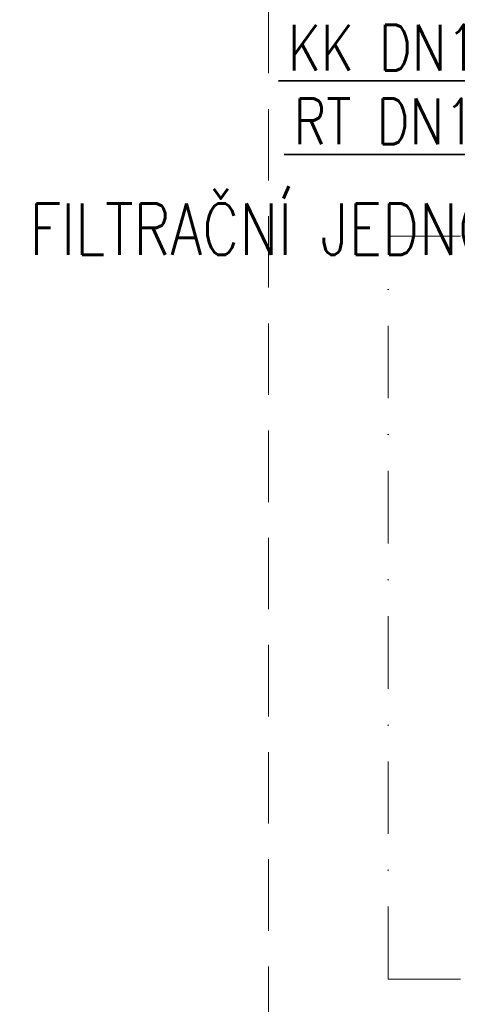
# Model space of a CAD drawing. Header units: millimetres. Extents: x 73192 to 132228, y -91222 to -47989.
# Tile 4 of 24: x 101189 to 102720, y -70760 to -67316. Entities that reach past the tile are written whole.
import ezdxf
from ezdxf.enums import TextEntityAlignment as Align

# ---------------------------------------------------------------- set-up
doc = ezdxf.new("R2010")
doc.units = ezdxf.units.MM
doc.linetypes.add('DASHDOT', pattern=[25.4, 12.7, -6.35, 0, -6.35])
doc.linetypes.add('DASHED2', pattern=[0.375, 0.25, -0.125])
for name, color, linetype, lineweight in [('R-koty', 7, 'Continuous', 25), ('R-koty-projektované', 7, 'Continuous', 30), ('VZT Tenka', 7, 'Continuous', 15)]:
    doc.layers.add(name, color=color, linetype=linetype, lineweight=lineweight)
doc.styles.add('ROMANS_PGN', font='romans.shx')

msp = doc.modelspace()

# ---------------------------------------------------------------- linework, layer by layer
at = {"layer": 'R-koty', "lineweight": 35}
for p, q in [((102094.4, -67529.9), (103234.8, -67529.9)), ((102114.5, -67787.7), (103116.7, -67787.7))]:
    msp.add_line(p, q, dxfattribs=at)
at = {"layer": 'VZT Tenka', "linetype": 'DASHDOT', "ltscale": 20}
for p, q in [((102477.7, -70672.6), (102477.7, -68072.6)), ((102477.7, -68072.6), (105077.7, -68072.6)), ((102477.7, -70672.6), (104277.7, -70672.6))]:
    msp.add_line(p, q, dxfattribs=at)
at = {"layer": 'VZT Tenka', "linetype": 'DASHED2', "ltscale": 1000}
msp.add_lwpolyline([(102059.1, -67253.1), (108459.1, -67253.1), (108459.1, -74253.1), (102059.1, -74253.1)], close=True, dxfattribs=at)

# ---------------------------------------------------------------- texts
at = {"layer": 'R-koty-projektované', "lineweight": 35, "style": 'ROMANS_PGN', "width": 0.8}
for s, p in [('KK DN15', (102127.4, -67493.4)), ('RT DN15', (102146.6, -67751.6))]:
    msp.add_text(s, height=160, dxfattribs=at).set_placement(p)
at = {"layer": 'R-koty-projektované', "lineweight": 13, "style": 'ROMANS_PGN', "width": 0.8}
msp.add_text('FILTRAČNÍ JEDNOTKA', height=180, dxfattribs=at).set_placement((102210.2, -68138.5), align=Align.CENTER)

doc.saveas('drawing.dxf')
